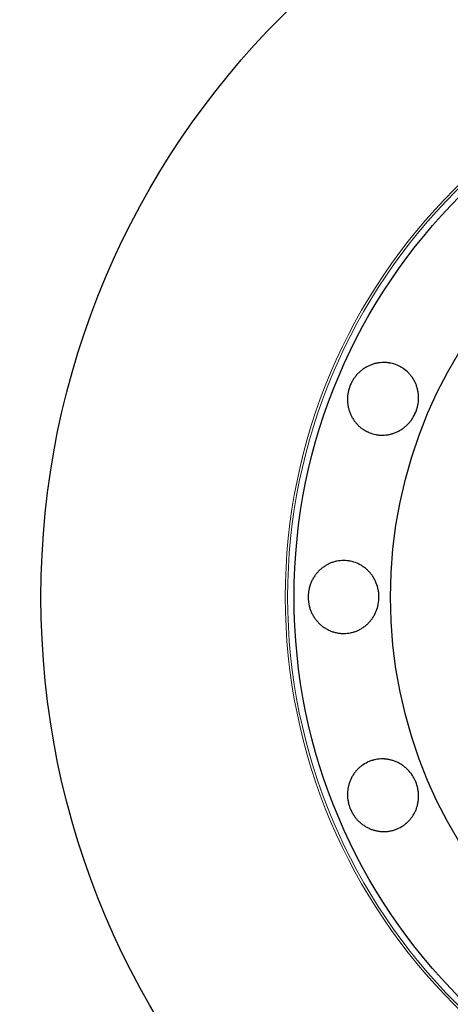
# Model space of a CAD drawing. Header units: inches. Extents: x 0 to 23760, y -13 to 16800.
# Tile 55 of 207: x 6545 to 6580, y 6373 to 6454. Entities that reach past the tile are written whole.
import ezdxf

# ---------------------------------------------------------------- set-up
doc = ezdxf.new("R2010")
doc.units = ezdxf.units.IN
doc.layers.add('254', color=7, linetype='Continuous', true_color=0xffffff)

msp = doc.modelspace()

# ---------------------------------------------------------------- linework, layer by layer
at = {"layer": '254', "color": 2, "linetype": 'Continuous', "lineweight": 25}
for radius in [100, 67.5, 46.681, 38.75]:
    msp.add_circle((6613.965, 6406.835), radius, dxfattribs=at)
at = {"layer": '254', "color": 110, "linetype": 'Continuous', "lineweight": 13}
for radius in [47.403, 47.21]:
    msp.add_circle((6613.965, 6406.835), radius, dxfattribs=at)
at = {"layer": '254', "color": 2, "linetype": 'Continuous', "lineweight": 25}
for points, knots in [([(6571.907, 6424.256), (6571.945, 6424.348), (6571.987, 6424.437), (6572.08, 6424.61), (6572.13, 6424.695), (6572.238, 6424.858), (6572.296, 6424.937), (6572.374, 6425.033), (6572.389, 6425.052), (6572.422, 6425.089), (6572.438, 6425.108), (6572.487, 6425.163), (6572.521, 6425.199), (6572.625, 6425.304), (6572.697, 6425.37), (6572.846, 6425.495), (6572.924, 6425.553), (6573.045, 6425.636), (6573.086, 6425.662), (6573.169, 6425.714), (6573.211, 6425.738), (6573.34, 6425.809), (6573.427, 6425.852), (6573.605, 6425.928), (6573.785, 6425.994), (6573.972, 6426.043), (6574.114, 6426.073), (6574.162, 6426.082), (6574.257, 6426.097), (6574.305, 6426.104), (6574.448, 6426.12), (6574.543, 6426.126), (6574.734, 6426.129), (6574.829, 6426.125), (6574.971, 6426.112), (6575.019, 6426.107), (6575.09, 6426.096), (6575.114, 6426.093), (6575.161, 6426.085), (6575.185, 6426.08), (6575.397, 6426.039), (6575.578, 6425.983), (6575.841, 6425.874), (6575.927, 6425.833), (6576.033, 6425.777), (6576.054, 6425.766), (6576.095, 6425.742), (6576.157, 6425.706), (6576.378, 6425.566), (6576.56, 6425.414), (6576.726, 6425.243), (6576.758, 6425.208), (6576.806, 6425.154), (6576.821, 6425.135), (6576.852, 6425.098), (6576.868, 6425.08), (6576.942, 6424.986), (6576.998, 6424.908), (6577.102, 6424.747), (6577.15, 6424.664), (6577.238, 6424.494), (6577.278, 6424.406), (6577.35, 6424.224), (6577.381, 6424.133), (6577.434, 6423.947), (6577.456, 6423.852), (6577.491, 6423.662), (6577.504, 6423.566), (6577.517, 6423.42), (6577.52, 6423.371), (6577.524, 6423.272), (6577.525, 6423.223), (6577.523, 6422.978), (6577.502, 6422.784), (6577.452, 6422.544), (6577.441, 6422.496), (6577.416, 6422.401), (6577.402, 6422.353), (6577.358, 6422.211), (6577.325, 6422.119), (6577.212, 6421.846), (6577.121, 6421.672), (6576.986, 6421.466), (6576.958, 6421.425), (6576.9, 6421.345), (6576.81, 6421.228), (6576.712, 6421.118), (6576.576, 6420.98), (6576.504, 6420.914), (6576.392, 6420.82), (6576.354, 6420.789), (6576.276, 6420.73), (6576.237, 6420.701), (6576.116, 6420.618), (6575.951, 6420.515), (6575.778, 6420.43), (6575.602, 6420.353), (6575.512, 6420.319), (6575.396, 6420.282), (6575.373, 6420.275), (6575.326, 6420.262), (6575.257, 6420.242), (6575.186, 6420.225), (6575.046, 6420.195), (6574.952, 6420.18), (6574.762, 6420.158), (6574.667, 6420.152), (6574.524, 6420.149), (6574.476, 6420.15), (6574.404, 6420.152), (6574.38, 6420.154), (6574.332, 6420.157), (6574.213, 6420.166), (6574.095, 6420.183), (6573.816, 6420.237), (6573.635, 6420.293), (6573.436, 6420.375), (6573.414, 6420.385), (6573.37, 6420.404), (6573.305, 6420.434), (6573.156, 6420.509), (6572.953, 6420.63), (6572.801, 6420.744), (6572.69, 6420.836), (6572.654, 6420.868), (6572.583, 6420.933), (6572.549, 6420.967), (6572.448, 6421.07), (6572.385, 6421.142), (6572.266, 6421.291), (6572.21, 6421.369), (6572.131, 6421.49), (6572.106, 6421.531), (6572.069, 6421.593), (6572.057, 6421.614), (6572.034, 6421.657), (6572.022, 6421.678), (6571.966, 6421.786), (6571.925, 6421.874), (6571.853, 6422.053), (6571.791, 6422.236), (6571.746, 6422.425), (6571.718, 6422.569), (6571.71, 6422.617), (6571.697, 6422.715), (6571.691, 6422.763), (6571.678, 6422.91), (6571.673, 6423.007), (6571.674, 6423.202), (6571.68, 6423.299), (6571.695, 6423.446), (6571.704, 6423.519), (6571.716, 6423.592), (6571.725, 6423.641), (6571.73, 6423.665), (6571.754, 6423.786), (6571.778, 6423.882), (6571.822, 6424.024), (6571.837, 6424.071), (6571.87, 6424.164), (6571.888, 6424.21), (6571.907, 6424.256)], [0, 0, 0, 0, 0.015625, 0.015625, 0.03125, 0.03125, 0.046875, 0.046875, 0.050781, 0.050781, 0.054687, 0.054687, 0.0625, 0.0625, 0.078125, 0.078125, 0.09375, 0.09375, 0.101562, 0.101562, 0.109375, 0.109375, 0.125, 0.125, 0.140625, 0.15625, 0.15625, 0.164062, 0.164062, 0.171875, 0.171875, 0.1875, 0.1875, 0.203125, 0.203125, 0.210937, 0.210937, 0.214844, 0.214844, 0.21875, 0.21875, 0.25, 0.25, 0.265625, 0.265625, 0.269531, 0.269531, 0.273437, 0.28125, 0.3125, 0.3125, 0.320312, 0.320312, 0.324219, 0.324219, 0.328125, 0.328125, 0.34375, 0.34375, 0.359375, 0.359375, 0.375, 0.375, 0.390625, 0.390625, 0.40625, 0.40625, 0.421875, 0.421875, 0.429688, 0.429688, 0.4375, 0.4375, 0.46875, 0.46875, 0.476563, 0.476563, 0.484375, 0.484375, 0.5, 0.5, 0.53125, 0.53125, 0.539063, 0.539063, 0.546875, 0.5625, 0.5625, 0.578125, 0.578125, 0.585938, 0.585938, 0.59375, 0.59375, 0.609375, 0.625, 0.625, 0.640625, 0.640625, 0.644531, 0.644531, 0.648438, 0.65625, 0.65625, 0.671875, 0.671875, 0.6875, 0.6875, 0.695313, 0.695313, 0.699219, 0.699219, 0.703125, 0.71875, 0.71875, 0.75, 0.75, 0.753906, 0.753906, 0.757813, 0.765625, 0.78125, 0.796875, 0.796875, 0.804688, 0.804688, 0.8125, 0.8125, 0.828125, 0.828125, 0.84375, 0.84375, 0.851563, 0.851563, 0.855469, 0.855469, 0.859375, 0.859375, 0.875, 0.875, 0.890625, 0.90625, 0.90625, 0.914063, 0.914063, 0.921875, 0.921875, 0.9375, 0.9375, 0.953125, 0.953125, 0.960938, 0.964844, 0.964844, 0.96875, 0.96875, 0.984375, 0.984375, 0.992188, 0.992188, 1, 1, 1, 1]), ([(6568.442, 6406.835), (6568.442, 6406.934), (6568.447, 6407.033), (6568.466, 6407.228), (6568.48, 6407.325), (6568.517, 6407.518), (6568.541, 6407.613), (6568.576, 6407.731), (6568.583, 6407.755), (6568.598, 6407.802), (6568.606, 6407.825), (6568.631, 6407.895), (6568.648, 6407.941), (6568.704, 6408.078), (6568.745, 6408.166), (6568.836, 6408.339), (6568.885, 6408.422), (6568.965, 6408.545), (6568.992, 6408.585), (6569.05, 6408.664), (6569.079, 6408.704), (6569.171, 6408.818), (6569.235, 6408.891), (6569.37, 6409.029), (6569.512, 6409.159), (6569.666, 6409.276), (6569.785, 6409.358), (6569.826, 6409.385), (6569.908, 6409.435), (6569.95, 6409.46), (6570.076, 6409.529), (6570.162, 6409.571), (6570.337, 6409.647), (6570.426, 6409.68), (6570.563, 6409.722), (6570.609, 6409.736), (6570.678, 6409.753), (6570.702, 6409.759), (6570.749, 6409.77), (6570.772, 6409.775), (6570.983, 6409.817), (6571.172, 6409.835), (6571.457, 6409.835), (6571.552, 6409.831), (6571.671, 6409.819), (6571.695, 6409.816), (6571.743, 6409.811), (6571.814, 6409.801), (6572.071, 6409.756), (6572.297, 6409.685), (6572.516, 6409.591), (6572.559, 6409.571), (6572.624, 6409.539), (6572.646, 6409.528), (6572.688, 6409.506), (6572.709, 6409.494), (6572.814, 6409.436), (6572.896, 6409.385), (6573.053, 6409.277), (6573.129, 6409.219), (6573.276, 6409.095), (6573.347, 6409.029), (6573.482, 6408.889), (6573.546, 6408.816), (6573.666, 6408.664), (6573.722, 6408.585), (6573.828, 6408.423), (6573.877, 6408.339), (6573.944, 6408.209), (6573.966, 6408.165), (6574.008, 6408.075), (6574.027, 6408.03), (6574.119, 6407.803), (6574.174, 6407.616), (6574.22, 6407.375), (6574.228, 6407.327), (6574.241, 6407.229), (6574.247, 6407.18), (6574.261, 6407.032), (6574.265, 6406.933), (6574.265, 6406.639), (6574.248, 6406.443), (6574.202, 6406.2), (6574.192, 6406.152), (6574.168, 6406.056), (6574.13, 6405.913), (6574.082, 6405.775), (6574.009, 6405.595), (6573.968, 6405.506), (6573.901, 6405.377), (6573.877, 6405.334), (6573.828, 6405.249), (6573.802, 6405.208), (6573.722, 6405.084), (6573.609, 6404.926), (6573.483, 6404.781), (6573.349, 6404.643), (6573.278, 6404.577), (6573.186, 6404.499), (6573.167, 6404.484), (6573.129, 6404.453), (6573.072, 6404.408), (6573.014, 6404.366), (6572.896, 6404.284), (6572.814, 6404.234), (6572.648, 6404.141), (6572.563, 6404.099), (6572.431, 6404.042), (6572.387, 6404.024), (6572.319, 6403.999), (6572.296, 6403.991), (6572.251, 6403.976), (6572.137, 6403.938), (6572.022, 6403.909), (6571.744, 6403.853), (6571.555, 6403.835), (6571.339, 6403.835), (6571.315, 6403.835), (6571.268, 6403.836), (6571.196, 6403.839), (6571.03, 6403.851), (6570.795, 6403.885), (6570.611, 6403.932), (6570.474, 6403.975), (6570.429, 6403.99), (6570.338, 6404.024), (6570.293, 6404.042), (6570.161, 6404.099), (6570.075, 6404.141), (6569.908, 6404.233), (6569.826, 6404.284), (6569.707, 6404.365), (6569.668, 6404.393), (6569.61, 6404.437), (6569.591, 6404.452), (6569.553, 6404.482), (6569.534, 6404.497), (6569.441, 6404.576), (6569.37, 6404.641), (6569.235, 6404.779), (6569.107, 6404.924), (6568.993, 6405.081), (6568.913, 6405.204), (6568.887, 6405.246), (6568.837, 6405.33), (6568.813, 6405.373), (6568.745, 6405.503), (6568.704, 6405.592), (6568.63, 6405.772), (6568.598, 6405.864), (6568.556, 6406.005), (6568.537, 6406.076), (6568.52, 6406.148), (6568.509, 6406.197), (6568.504, 6406.221), (6568.48, 6406.342), (6568.466, 6406.44), (6568.452, 6406.588), (6568.448, 6406.637), (6568.443, 6406.736), (6568.442, 6406.785), (6568.442, 6406.835)], [0, 0, 0, 0, 0.015625, 0.015625, 0.03125, 0.03125, 0.046875, 0.046875, 0.050781, 0.050781, 0.054688, 0.054688, 0.0625, 0.0625, 0.078125, 0.078125, 0.09375, 0.09375, 0.101563, 0.101563, 0.109375, 0.109375, 0.125, 0.125, 0.140625, 0.15625, 0.15625, 0.164063, 0.164063, 0.171875, 0.171875, 0.1875, 0.1875, 0.203125, 0.203125, 0.210938, 0.210938, 0.214844, 0.214844, 0.21875, 0.21875, 0.25, 0.25, 0.265625, 0.265625, 0.269531, 0.269531, 0.273438, 0.28125, 0.3125, 0.3125, 0.320313, 0.320313, 0.324219, 0.324219, 0.328125, 0.328125, 0.34375, 0.34375, 0.359375, 0.359375, 0.375, 0.375, 0.390625, 0.390625, 0.40625, 0.40625, 0.421875, 0.421875, 0.429688, 0.429688, 0.4375, 0.4375, 0.46875, 0.46875, 0.476563, 0.476563, 0.484375, 0.484375, 0.5, 0.5, 0.53125, 0.53125, 0.539063, 0.539063, 0.546875, 0.5625, 0.5625, 0.578125, 0.578125, 0.585938, 0.585938, 0.59375, 0.59375, 0.609375, 0.625, 0.625, 0.640625, 0.640625, 0.644531, 0.644531, 0.648438, 0.65625, 0.65625, 0.671875, 0.671875, 0.6875, 0.6875, 0.695313, 0.695313, 0.699219, 0.699219, 0.703125, 0.71875, 0.71875, 0.75, 0.75, 0.753906, 0.753906, 0.757813, 0.765625, 0.78125, 0.796875, 0.796875, 0.804688, 0.804688, 0.8125, 0.8125, 0.828125, 0.828125, 0.84375, 0.84375, 0.851563, 0.851563, 0.855469, 0.855469, 0.859375, 0.859375, 0.875, 0.875, 0.890625, 0.90625, 0.90625, 0.914063, 0.914063, 0.921875, 0.921875, 0.9375, 0.9375, 0.953125, 0.953125, 0.960938, 0.964844, 0.964844, 0.96875, 0.96875, 0.984375, 0.984375, 0.992188, 0.992188, 1, 1, 1, 1]), ([(6571.907, 6389.414), (6571.869, 6389.506), (6571.836, 6389.599), (6571.779, 6389.787), (6571.755, 6389.882), (6571.716, 6390.074), (6571.701, 6390.171), (6571.688, 6390.293), (6571.685, 6390.318), (6571.681, 6390.367), (6571.68, 6390.392), (6571.676, 6390.466), (6571.674, 6390.515), (6571.673, 6390.662), (6571.678, 6390.76), (6571.695, 6390.954), (6571.709, 6391.05), (6571.736, 6391.194), (6571.746, 6391.242), (6571.769, 6391.337), (6571.781, 6391.384), (6571.822, 6391.525), (6571.853, 6391.617), (6571.925, 6391.796), (6572.006, 6391.971), (6572.103, 6392.137), (6572.183, 6392.259), (6572.21, 6392.299), (6572.267, 6392.377), (6572.296, 6392.416), (6572.386, 6392.528), (6572.449, 6392.6), (6572.582, 6392.737), (6572.651, 6392.801), (6572.761, 6392.893), (6572.799, 6392.923), (6572.857, 6392.966), (6572.876, 6392.98), (6572.915, 6393.008), (6572.935, 6393.022), (6573.114, 6393.142), (6573.282, 6393.23), (6573.545, 6393.339), (6573.634, 6393.372), (6573.749, 6393.407), (6573.772, 6393.413), (6573.818, 6393.426), (6573.887, 6393.444), (6574.142, 6393.501), (6574.378, 6393.523), (6574.616, 6393.519), (6574.664, 6393.517), (6574.736, 6393.512), (6574.76, 6393.511), (6574.808, 6393.506), (6574.832, 6393.504), (6574.951, 6393.49), (6575.046, 6393.474), (6575.233, 6393.434), (6575.325, 6393.41), (6575.509, 6393.352), (6575.599, 6393.318), (6575.778, 6393.24), (6575.865, 6393.197), (6576.034, 6393.103), (6576.116, 6393.052), (6576.275, 6392.942), (6576.353, 6392.883), (6576.465, 6392.789), (6576.502, 6392.756), (6576.575, 6392.69), (6576.61, 6392.656), (6576.782, 6392.481), (6576.904, 6392.329), (6577.038, 6392.124), (6577.064, 6392.083), (6577.114, 6391.998), (6577.138, 6391.954), (6577.207, 6391.823), (6577.249, 6391.733), (6577.362, 6391.461), (6577.421, 6391.274), (6577.472, 6391.032), (6577.48, 6390.983), (6577.496, 6390.885), (6577.502, 6390.837), (6577.518, 6390.69), (6577.524, 6390.593), (6577.525, 6390.398), (6577.521, 6390.301), (6577.508, 6390.156), (6577.503, 6390.107), (6577.49, 6390.01), (6577.482, 6389.962), (6577.456, 6389.817), (6577.412, 6389.628), (6577.35, 6389.446), (6577.279, 6389.267), (6577.239, 6389.179), (6577.184, 6389.071), (6577.173, 6389.05), (6577.149, 6389.007), (6577.114, 6388.944), (6577.076, 6388.883), (6576.998, 6388.762), (6576.942, 6388.684), (6576.824, 6388.535), (6576.761, 6388.463), (6576.661, 6388.36), (6576.627, 6388.327), (6576.574, 6388.278), (6576.556, 6388.261), (6576.52, 6388.23), (6576.43, 6388.152), (6576.335, 6388.081), (6576.099, 6387.922), (6575.931, 6387.834), (6575.732, 6387.751), (6575.71, 6387.742), (6575.665, 6387.725), (6575.598, 6387.7), (6575.44, 6387.647), (6575.21, 6387.59), (6575.022, 6387.562), (6574.879, 6387.549), (6574.831, 6387.546), (6574.735, 6387.542), (6574.687, 6387.542), (6574.543, 6387.544), (6574.447, 6387.55), (6574.257, 6387.571), (6574.163, 6387.587), (6574.022, 6387.616), (6573.975, 6387.627), (6573.904, 6387.646), (6573.881, 6387.652), (6573.834, 6387.665), (6573.811, 6387.672), (6573.695, 6387.709), (6573.604, 6387.742), (6573.426, 6387.818), (6573.253, 6387.903), (6573.088, 6388.005), (6572.967, 6388.087), (6572.927, 6388.116), (6572.848, 6388.175), (6572.81, 6388.206), (6572.697, 6388.3), (6572.625, 6388.366), (6572.488, 6388.504), (6572.423, 6388.577), (6572.33, 6388.691), (6572.285, 6388.749), (6572.242, 6388.809), (6572.214, 6388.85), (6572.2, 6388.87), (6572.131, 6388.974), (6572.08, 6389.058), (6572.011, 6389.189), (6571.989, 6389.233), (6571.946, 6389.323), (6571.926, 6389.368), (6571.907, 6389.414)], [0, 0, 0, 0, 0.015625, 0.015625, 0.03125, 0.03125, 0.046875, 0.046875, 0.050781, 0.050781, 0.054688, 0.054688, 0.0625, 0.0625, 0.078125, 0.078125, 0.09375, 0.09375, 0.101563, 0.101563, 0.109375, 0.109375, 0.125, 0.125, 0.140625, 0.15625, 0.15625, 0.164063, 0.164063, 0.171875, 0.171875, 0.1875, 0.1875, 0.203125, 0.203125, 0.210938, 0.210938, 0.214844, 0.214844, 0.21875, 0.21875, 0.25, 0.25, 0.265625, 0.265625, 0.269531, 0.269531, 0.273437, 0.28125, 0.3125, 0.3125, 0.320312, 0.320312, 0.324219, 0.324219, 0.328125, 0.328125, 0.34375, 0.34375, 0.359375, 0.359375, 0.375, 0.375, 0.390625, 0.390625, 0.40625, 0.40625, 0.421875, 0.421875, 0.429687, 0.429687, 0.4375, 0.4375, 0.46875, 0.46875, 0.476562, 0.476562, 0.484375, 0.484375, 0.5, 0.5, 0.53125, 0.53125, 0.539062, 0.539062, 0.546875, 0.546875, 0.5625, 0.5625, 0.578125, 0.578125, 0.585937, 0.585937, 0.59375, 0.59375, 0.609375, 0.625, 0.625, 0.640625, 0.640625, 0.644531, 0.644531, 0.648437, 0.65625, 0.65625, 0.671875, 0.671875, 0.6875, 0.6875, 0.695312, 0.695312, 0.699219, 0.699219, 0.703125, 0.71875, 0.71875, 0.75, 0.75, 0.753906, 0.753906, 0.757813, 0.765625, 0.78125, 0.796875, 0.796875, 0.804688, 0.804688, 0.8125, 0.8125, 0.828125, 0.828125, 0.84375, 0.84375, 0.851563, 0.851563, 0.855469, 0.855469, 0.859375, 0.859375, 0.875, 0.875, 0.890625, 0.90625, 0.90625, 0.914063, 0.914063, 0.921875, 0.921875, 0.9375, 0.9375, 0.953125, 0.953125, 0.960938, 0.964844, 0.964844, 0.96875, 0.96875, 0.984375, 0.984375, 0.992188, 0.992188, 1, 1, 1, 1])]:
    msp.add_open_spline(points, degree=3, knots=knots, dxfattribs=at)

doc.saveas('drawing.dxf')
